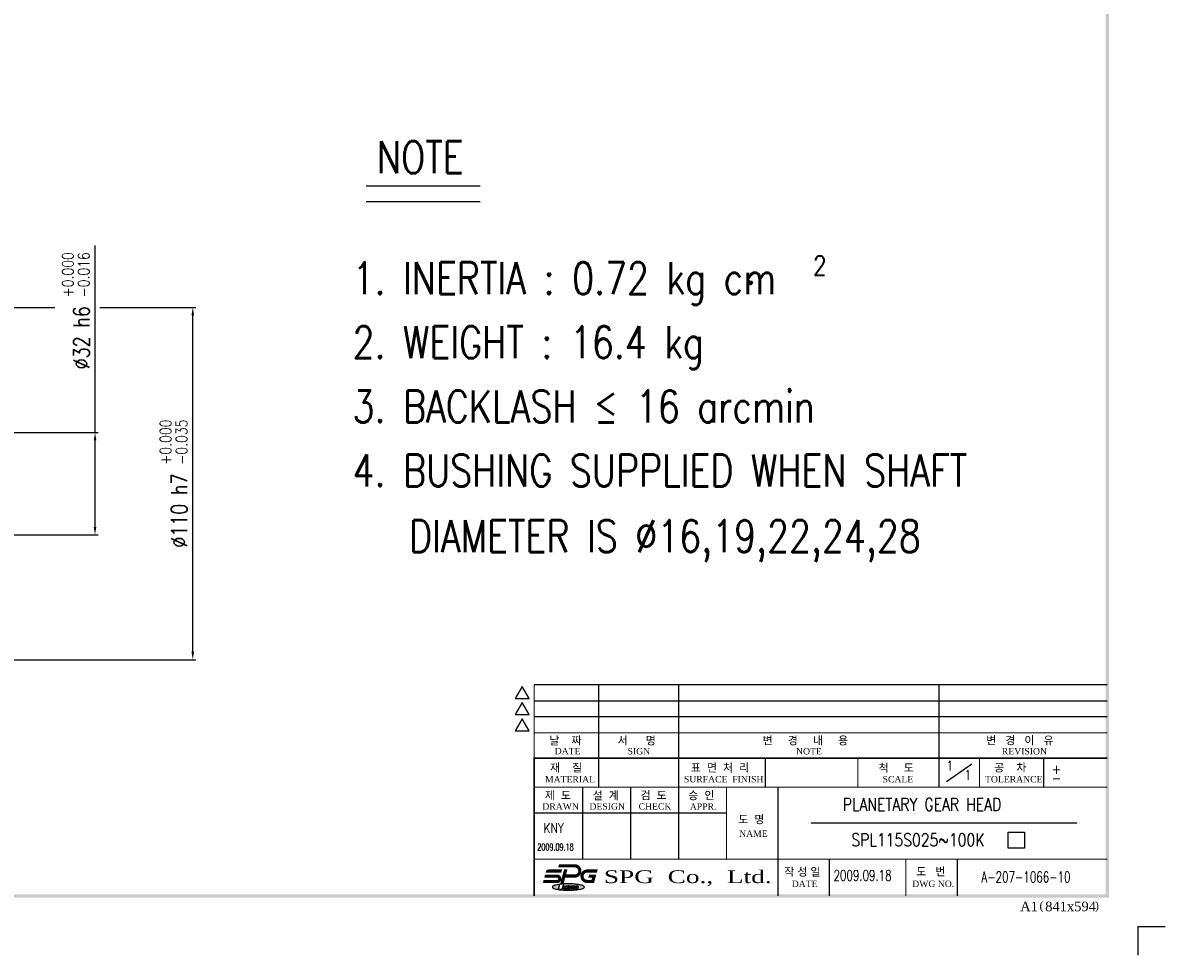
# Model space of a CAD drawing. Header units: millimetres. Extents: x 562 to 1780, y -633 to 587.
# Tile 4 of 5: x 1423 to 1780, y -14 to 277. Entities that reach past the tile are written whole.
import ezdxf
from ezdxf.enums import TextEntityAlignment as Align

# ---------------------------------------------------------------- set-up
doc = ezdxf.new("R2010")
doc.units = ezdxf.units.MM
doc.header["$LTSCALE"] = 3
doc.header["$MEASUREMENT"] = 0
doc.header["$PDMODE"] = 1
doc.layers.get('0').update_dxf_attribs({"linetype": 'CONTINUOUS'})
doc.layers.get('DEFPOINTS').update_dxf_attribs({"linetype": 'CONTINUOUS'})
for name, color, linetype in [('3', 3, 'CONTINUOUS'), ('A3', 7, 'CONTINUOUS'), ('M3', 9, 'CONTINUOUS')]:
    doc.layers.add(name, color=color, linetype=linetype)
doc.styles.add('ARIAL', font='TIMES.TTF', dxfattribs={"height": 45})
doc.styles.add('DUTCH', font='dutch.ttf', dxfattribs={"height": 4})
doc.styles.add('HBRDS', font='SIMPLEX', dxfattribs={"width": 0.8, "height": 3, "bigfont": 'HBRDS'})
doc.styles.add('WHGTXT', font='SIMPLEX.shx', dxfattribs={"width": 0.8, "bigfont": 'WHGTXT.shx'})
doc.styles.add('WHTMTXT', font='romant.shx', dxfattribs={"width": 0.8, "bigfont": 'whtmtxt.shx'})
doc.dimstyles.new('WHGTXT$0', dxfattribs={"dimtxt": 3, "dimasz": 2.5, "dimexe": 1, "dimexo": 1, "dimgap": 1, "dimtad": 1, "dimdec": 4, "dimdsep": 46, "dimtxsty": 'WHGTXT', "dimcen": 0, "dimclrd": 3, "dimclre": 3, "dimclrt": 3, "dimadec": 0, "dimazin": 0, "dimtfac": 1, "dimtdec": 4, "dimtmove": 0, "dimatfit": 3, "dimfxl": 0, "dimtvp": 1, "dimtolj": 1, "dimtzin": 0, "dimlwd": -1, "dimlwe": -1, "dimarcsym": 0})

# ---------------------------------------------------------------- blocks, each defined once
blk = doc.blocks.new('A$C1B8249F6')
at = {"layer": 'M3'}
h = blk.add_hatch(color=256, dxfattribs=at)
h.paths.add_polyline_path([(632.01, 9.99, 0.014588), (630.55, 9.95), (630.12, 8.34), (628.91, 8.34), (629.31, 9.83), (629.27, 9.83, 0.015619), (628.47, 9.7, 0.063192), (627.18, 9.27, 0.287816), (627.01, 8.99, 0.287816), (627.18, 8.72, 0.063192), (628.47, 8.28, 0.028693), (629.95, 8.08, 0.020666), (632.01, 7.99, 0.020666), (634.07, 8.08, 0.028693), (635.54, 8.28, 0.063192), (636.84, 8.72, 0.287816), (637.01, 8.99, 0.287816), (636.84, 9.27, 0.063192), (635.54, 9.7, 0.028693), (634.07, 9.91, 0.020666)])
h.paths.add_polyline_path([(632.52, 9.37), (633.32, 9.37), (633.32, 9.07), (633.07, 9.07), (633.07, 8.37), (632.77, 8.37), (632.77, 9.07), (632.52, 9.07)], flags=16)
h.paths.add_polyline_path([(632.42, 9.07), (632.42, 8.67, -0.414214), (632.12, 8.37), (631.92, 8.37, -0.414214), (631.62, 8.67), (631.62, 9.07, -0.414214), (631.92, 9.37), (632.12, 9.37, -0.414214)], flags=16)
h.paths.add_polyline_path([(632.12, 8.77, -0.414214), (632.02, 8.67, -0.414214), (631.92, 8.77), (631.92, 8.97, -0.414214), (632.02, 9.07, -0.414214), (632.12, 8.97)], flags=0)
h.paths.add_polyline_path([(633.72, 9.37), (633.92, 9.37, -0.414214), (634.22, 9.07), (634.22, 8.67, -0.414214), (633.92, 8.37), (633.72, 8.37, -0.414214), (633.42, 8.67), (633.42, 9.07, -0.414214)], flags=16)
h.paths.add_polyline_path([(631.52, 9.37), (631.52, 8.37), (631.22, 8.37), (630.87, 8.37), (630.52, 8.37), (630.52, 9.37), (630.82, 9.37), (631.02, 8.97), (631.22, 9.37)], flags=16)
h.paths.add_polyline_path([(633.82, 9.07, -0.414214), (633.92, 8.97), (633.92, 8.77, -0.414214), (633.82, 8.67, -0.414214), (633.72, 8.77), (633.72, 8.97, -0.414214)], flags=0)
h.paths.add_polyline_path([(634.32, 9.37), (634.82, 9.37, -0.414214), (635.12, 9.07), (635.12, 8.97, -0.291463), (634.95, 8.69), (635.12, 8.37), (634.78, 8.37), (634.62, 8.67), (634.62, 8.67), (634.62, 8.37), (634.32, 8.37)], flags=16)
h.paths.add_polyline_path([(634.62, 9.07), (634.77, 9.07, -1), (634.77, 8.97), (634.62, 8.97)], flags=0)
at = {"layer": '3', "color": 9}
for points in [[(800.82, 569.38), (799.82, 569.38), (800.82, 5.71), (799.82, 6.71)], [(800.82, 5.71), (799.82, 6.71), (0, 5.71), (1, 6.71)]]:
    blk.add_trace(points, dxfattribs=at)
at = {"layer": 'M3'}
for p, q in [((621.32, 72.21), (800.32, 72.21)), ((641.47, 72.21), (641.47, 40.21)), ((666.42, 72.21), (666.42, 40.21)), ((747.67, 72.21), (747.67, 40.21)), ((621.32, 67.16), (800.32, 67.16)), ((621.32, 62.21), (800.32, 62.21)), ((693.52, 49.21), (693.52, 40.21)), ((750.12, 41.94), (757.97, 47.48)), ((780.42, 49.21), (780.42, 40.21)), ((636.42, 40.21), (636.42, 17.71)), ((651.42, 40.21), (651.42, 17.71)), ((666.42, 40.21), (666.42, 17.71)), ((697.42, 40.21), (697.42, 6.21)), ((621.32, 32.21), (681.42, 32.21)), ((707.82, 29.01), (790.82, 29.01)), ((713.42, 17.71), (713.42, 6.21)), ((753.42, 17.71), (753.42, 6.21)), ((628.91, 8.34), (629.31, 9.84)), ((628.91, 8.34), (630.12, 8.34)), ((629.27, 9.83), (629.31, 9.83)), ((630.12, 8.34), (630.55, 9.95)), ((630.52, 9.37), (630.52, 8.37)), ((630.52, 9.37), (630.82, 9.37)), ((630.52, 8.37), (630.82, 8.37)), ((630.82, 9.37), (631.02, 8.97)), ((630.82, 8.77), (630.82, 8.37)), ((630.82, 8.77), (630.87, 8.37)), ((630.87, 8.37), (631.17, 8.37)), ((631.02, 8.97), (631.22, 9.37)), ((631.22, 8.77), (631.17, 8.37)), ((631.22, 9.37), (631.52, 9.37)), ((631.22, 8.77), (631.22, 8.37)), ((631.22, 8.37), (631.52, 8.37)), ((631.52, 9.37), (631.52, 8.37)), ((631.62, 9.07), (631.62, 8.67)), ((631.92, 9.37), (632.12, 9.37)), ((631.92, 8.97), (631.92, 8.77)), ((631.92, 8.37), (632.12, 8.37)), ((632.02, 9.07), (632.02, 9.07)), ((632.02, 8.67), (632.02, 8.67)), ((632.12, 8.97), (632.12, 8.77)), ((632.42, 9.07), (632.42, 8.67)), ((632.52, 9.37), (632.52, 9.07)), ((632.52, 9.37), (633.32, 9.37)), ((632.52, 9.07), (632.77, 9.07)), ((632.77, 9.07), (632.77, 8.37)), ((632.77, 8.37), (633.07, 8.37)), ((633.07, 9.07), (633.07, 8.37)), ((633.07, 9.07), (633.32, 9.07)), ((633.32, 9.37), (633.32, 9.07)), ((633.42, 9.07), (633.42, 8.67)), ((633.72, 9.37), (633.92, 9.37)), ((633.72, 8.97), (633.72, 8.77)), ((633.72, 8.37), (633.92, 8.37)), ((633.82, 9.07), (633.82, 9.07)), ((633.82, 8.67), (633.82, 8.67)), ((633.92, 8.97), (633.92, 8.77)), ((634.22, 9.07), (634.22, 8.67)), ((634.32, 9.37), (634.32, 8.37)), ((634.32, 9.37), (634.82, 9.37)), ((634.32, 8.37), (634.62, 8.37)), ((634.62, 9.07), (634.62, 8.97)), ((634.62, 9.07), (634.77, 9.07)), ((634.62, 8.97), (634.77, 8.97)), ((634.62, 8.67), (634.62, 8.67)), ((634.62, 8.67), (634.62, 8.37)), ((634.78, 8.37), (634.62, 8.67)), ((634.78, 8.37), (635.12, 8.37)), ((634.82, 9.02), (634.82, 9.02)), ((635.12, 8.37), (634.95, 8.69)), ((635.12, 9.07), (635.12, 8.97))]:
    blk.add_line(p, q, dxfattribs=at)
for points in [[(617.58, 71.6), (615.42, 67.85), (619.75, 67.85)], [(617.58, 66.65), (615.42, 62.9), (619.75, 62.9)], [(617.58, 61.55), (615.42, 57.8), (619.75, 57.8)]]:
    blk.add_lwpolyline(points, close=True, dxfattribs=at)
for points, const_width in [([(621.32, 72.21), (621.32, 49.21)], 0.3), ([(621.32, 57.11), (800.32, 57.11)], 0.3), ([(641.47, 49.21), (641.47, 57.11)], 0.3), ([(666.42, 40.21), (666.42, 57.11)], 0.3), ([(747.67, 49.21), (747.67, 57.11)], 0.3), ([(800.32, 49.21), (621.32, 49.21), (621.32, 6.21)], 0.5), ([(722.42, 40.21), (722.42, 49.21)], 0.3), ([(760.42, 40.21), (760.42, 49.21)], 0.3), ([(621.32, 40.21), (800.32, 40.21)], 0.3), ([(681.42, 17.71), (681.42, 40.21)], 0.3), ([(621.32, 17.71), (800.32, 17.71)], 0.3), ([(697.42, 6.21), (697.42, 17.71)], 0.3), ([(737.42, 6.21), (737.42, 17.71)], 0.3), ([(631.15, 14.36), (630, 10.07)], 1)]:
    blk.add_lwpolyline(points, dxfattribs=dict(at, const_width=const_width))
at = {"layer": 'M3', "const_width": 1}
for points in [[(629.77, 13.99), (625.91, 13.99, 0.265514), (625.49, 13.75, 0.110713)], [(629.1, 15.62), (634, 15.61, -0.998395), (634, 12.41), (630.94, 12.41)], [(640.9, 13.99), (637.9, 13.99, 1), (637.9, 10.74), (639.64, 10.74), (640.08, 12.37), (638.48, 12.37)], [(624.73, 12.37), (628.52, 12.37, -1), (628.52, 10.74), (624.29, 10.74)]]:
    blk.add_lwpolyline(points, format="xyb", dxfattribs=at)
at = {"layer": 'M3'}
for points in [[(627.01, 8.99, 0.287816), (627.18, 8.72, 0.063192), (628.47, 8.28, 0.028693), (629.95, 8.08, 0.020666), (632.01, 7.99, 0.020666), (634.07, 8.08, 0.028693), (635.54, 8.28, 0.063192), (636.84, 8.72, 0.287816), (637.01, 8.99, 0.287816), (636.84, 9.27, 0.063192), (635.54, 9.7, 0.028693), (634.07, 9.91, 0.020666), (632.01, 9.99, 0.014921), (630.52, 9.95, 0.014921)], [(630.52, 9.94, 0.039771), (628.47, 9.7, 0.063192), (627.18, 9.27, 0.287816), (627.01, 8.99, 0.287816)]]:
    blk.add_lwpolyline(points, format="xyb", dxfattribs=at)
for centre, radius, start, end in [((631.92, 9.07), 0.3, 90, 180), ((631.92, 8.67), 0.3, 180, 270), ((632.02, 8.97), 0.1, 90, 180), ((632.02, 8.77), 0.1, 180, 270), ((632.02, 8.97), 0.1, 0, 90), ((632.02, 8.77), 0.1, 270, 0), ((632.12, 9.07), 0.3, 0, 90), ((632.12, 8.67), 0.3, 270, 0), ((633.72, 9.07), 0.3, 90, 180), ((633.72, 8.67), 0.3, 180, 270), ((633.82, 8.97), 0.1, 90, 180), ((633.82, 8.77), 0.1, 180, 270), ((633.82, 8.97), 0.1, 0, 90), ((633.82, 8.77), 0.1, 270, 0), ((633.92, 9.07), 0.3, 0, 90), ((633.92, 8.67), 0.3, 270, 0), ((634.77, 9.02), 0.05, 0, 90), ((634.77, 9.02), 0.05, 270, 0), ((634.82, 9.07), 0.3, 0, 90), ((634.82, 8.97), 0.3, 295.0022, 0)]:
    blk.add_arc(centre, radius, start, end, dxfattribs=at)
for points in [[(629.1, 16.12), (628.83, 15.12), (629.1, 15.12)], [(629.77, 14.49), (629.77, 13.49), (630.04, 14.49)], [(630.67, 14.49), (631.63, 14.23), (631.7, 14.49)], [(640.9, 13.49), (641.17, 14.49), (640.9, 14.49)], [(624.29, 10.24), (624.29, 11.24), (624.03, 10.24)], [(624.73, 11.87), (624.73, 12.87), (624.46, 11.87)], [(625.92, 13.49), (625.06, 14), (624.89, 13.49)], [(638.21, 11.87), (638.48, 11.87), (638.48, 12.87)], [(630.48, 9.94), (629.51, 10.2), (629.42, 9.85)]]:
    blk.add_solid(points, dxfattribs=at)
at = {"layer": 'M3', "style": 'ARIAL'}
for s, height, p in [('날    짜', 2.5, (626.1, 53.46)), ('서      명', 2.5, (647.39, 53.48)), ('변     경     내     용', 2.5, (692.67, 53.49)), ('변   경   이   유', 2.5, (762.49, 53.53)), ('DATE', 2, (627.74, 50.43)), ('SIGN', 2, (650.49, 50.39)), ('NOTE', 2, (703.11, 50.38)), ('REVISION', 2, (767.38, 50.4)), ('재    질', 2.5, (626.27, 45.02)), ('표  면  처  리', 2.5, (670.25, 45)), ('척     도', 2.5, (728.91, 44.94)), ('공    차', 2.5, (765, 45.03)), ('MATERIAL', 2, (624.72, 41.64)), ('SURFACE  FINISH', 2, (668.09, 41.67)), ('SCALE', 2, (730.16, 41.67)), ('TOLERANCE', 2, (762.13, 41.66)), ('제  도', 2.5, (624.66, 36.38)), ('설  계', 2.5, (639.59, 36.33)), ('검  도', 2.5, (654.54, 36.38)), ('승  인', 2.5, (669.46, 36.36)), ('DRAWN', 2, (623.88, 33.16)), ('DESIGN', 2, (638.6, 33.16)), ('CHECK', 2, (653.95, 33.17)), ('APPR.', 2, (669.94, 33.13)), ('도  명', 2.5, (685.07, 28.87)), ('NAME', 2, (685.36, 24.66)), ('작 성 일', 2.5, (699.45, 12.49)), ('도   번', 2.5, (740.65, 12.57)), ('DATE', 2, (701.77, 9)), ('DWG NO.', 2, (739.41, 8.99)), ('A1  841x594', 3, (773.12, 1.44)), ('(                 )', 2.5, (779.14, 1.97))]:
    blk.add_text(s, height=height, dxfattribs=at).set_placement(p)
at = {"layer": 'M3', "style": 'HBRDS', "width": 0.9}
for s, p in [('+', (782.97, 44.29)), ('-', (782.97, 41.51))]:
    blk.add_text(s, height=3, dxfattribs=at).set_placement(p)
at = {"layer": 'M3', "style": 'DUTCH', "width": 1.424043}
blk.add_text('SPG  Co.,  Ltd.', height=4, dxfattribs=at).set_placement((643.09, 10.22), (695.5, 10.22), align=Align.FIT)
blk = doc.blocks.new('*D372')
at = {"layer": '3', "color": 3}
for p, q in [((1338.37, 188.24), (1433.45, 188.24)), ((1447.45, 188.24), (1477.48, 188.24)), ((1476.48, 80.74), (1476.48, 185.74)), ((1338.37, 78.24), (1477.48, 78.24))]:
    blk.add_line(p, q, dxfattribs=at)
for points in [[(1476.06, 185.74), (1476.9, 185.74), (1476.48, 188.24)], [(1476.06, 80.74), (1476.9, 80.74), (1476.48, 78.24)]]:
    blk.add_solid(points, dxfattribs=at)
at = {"layer": 'DEFPOINTS', "color": 0}
for p in [(1337.37, 188.24), (1476.48, 188.24), (1337.37, 78.24)]:
    blk.add_point(p, dxfattribs=at)
at = {"layer": '3', "color": 3, "insert": (1470.48, 133.24), "char_height": 5, "attachment_point": 5, "rotation": 90, "style": 'WHGTXT'}
blk.add_mtext('%%C110{}{\\C2; h7 {\\H2x;}{\\A2;\\C3;\\H0.71x;\\S+0.000^ -0.035;}}', dxfattribs=at)
blk = doc.blocks.new('*D373')
at = {"layer": '3', "color": 3}
for p, q in [((1445.95, 149.24), (1445.95, 207.56)), ((1391.37, 149.24), (1446.95, 149.24)), ((1445.95, 119.74), (1445.95, 146.74)), ((1391.37, 117.24), (1446.95, 117.24))]:
    blk.add_line(p, q, dxfattribs=at)
for points in [[(1445.54, 146.74), (1446.37, 146.74), (1445.95, 149.24)], [(1445.54, 119.74), (1446.37, 119.74), (1445.95, 117.24)]]:
    blk.add_solid(points, dxfattribs=at)
at = {"layer": 'DEFPOINTS', "color": 0}
for p in [(1390.37, 149.24), (1445.95, 149.24), (1390.37, 117.24)]:
    blk.add_point(p, dxfattribs=at)
at = {"layer": '3', "color": 3, "insert": (1439.95, 187.21), "char_height": 5, "attachment_point": 5, "rotation": 90, "style": 'WHGTXT'}
blk.add_mtext('%%C32{}{\\C2; h6 {\\H2x;}{\\A2;\\C3;\\H0.71x;\\S+0.000^ -0.016;}}', dxfattribs=at)

msp = doc.modelspace()

# ---------------------------------------------------------------- linework, layer by layer
at = {"layer": '3'}
for p, q in [((1530.615014, 226.168463), (1566.221695, 226.168463)), ((1530.615014, 221.314733), (1566.221695, 221.314733)), ((1771.587706, -5), (1771.587706, -13.981743)), ((1771.587706, -5), (1780.156186, -5))]:
    msp.add_line(p, q, dxfattribs=at)
msp.add_lwpolyline([(1731.096175, 24.391053), (1736.179273, 24.391053), (1736.179273, 19.411772), (1731.096175, 19.411772)], close=True, dxfattribs=at)

# ---------------------------------------------------------------- block references
msp.add_blockref('A$C1B8249F6', (961.769338, -1.708185))

# ---------------------------------------------------------------- texts
for s, height, style, width, p in [('1', 3, 'WHGTXT', 0.8, (1711.834181, 43.644456)), ('1', 3, 'WHGTXT', 0.8, (1717.481334, 40.787822)), ('PLANETARY GEAR HEAD', 4, 'WHTMTXT', 0.8, (1679.456766, 31.08192)), ('KNY', 3, 'WHGTXT', 0.8, (1586.065567, 24.177172)), ('SPL115S025~100K', 4, 'WHTMTXT', 0.8, (1682.172646, 20.011188)), ('2009.09.18', 2.1, 'WHGTXT', 0.7, (1584.084605, 18.722727)), ('2009.09.18', 3.36, 'WHGTXT', 0.7, (1676.580294, 9.231421)), ('A-207-1066-10', 3.36, 'WHGTXT', 0.7, (1722.776418, 8.73965))]:
    msp.add_text(s, height=height, dxfattribs=dict(at, style=style, width=width)).set_placement(p)
at = {"layer": 'A3', "style": 'WHGTXT', "width": 0.8}
for s, height, p in [('NOTE', 10, (1533.993779, 230.114907)), ('2', 6, (1670.270324, 198.346269)), ('1. INERTIA : 0.72 kg cm', 10, (1526.383442, 192.353011)), ('.', 10, (1649.025825, 195.533871)), ('2. WEIGHT : 16.4 kg', 10, (1526.383442, 172.353011)), ('3. BACKLASH ≤ 16 arcmin', 10, (1526.383442, 152.353011)), ('4. BUSHING SUPPLIED WHEN SHAFT ', 10, (1526.383442, 132.353011)), (' DIAMETER IS %%C16,19,22,24,28', 10, (1538.572029, 111.877324))]:
    msp.add_text(s, height=height, dxfattribs=at).set_placement(p)

# ---------------------------------------------------------------- dimensions: what is measured, and where the dimension line sits
at = {"layer": '3'}
for base, p1, p2, text, picture, middle in [((1445.954348, 149.240708), (1390.37427, 117.240708), (1390.37427, 149.240708), '%%C<>{}{\\C2; h6 {\\H2x;}{\\A2;\\C3;\\H0.71x;\\S+0.000^ -0.016;}}', '*D373', (1445.954348, 187.208327)), ((1476.479118, 188.240708), (1337.37427, 78.240708), (1337.37427, 188.240708), '%%C<>{}{\\C2; h7 {\\H2x;}{\\A2;\\C3;\\H0.71x;\\S+0.000^ -0.035;}}', '*D372', (1476.479118, 133.240708))]:
    dim = msp.add_linear_dim(base=base, p1=p1, p2=p2, angle=90, text=text, dimstyle='WHGTXT$0', override={"dimtxt": 5, "dimtp": 0.016, "dimtm": 0, "dimtfac": 0.8, "dimtdec": 3, "dimtolj": 0, "dimtzin": 0}, dxfattribs=at)
    dim.commit()
    dim.dimension.update_dxf_attribs({"geometry": picture, "text_midpoint": middle, "dimtype": 160})

doc.saveas('drawing.dxf')
